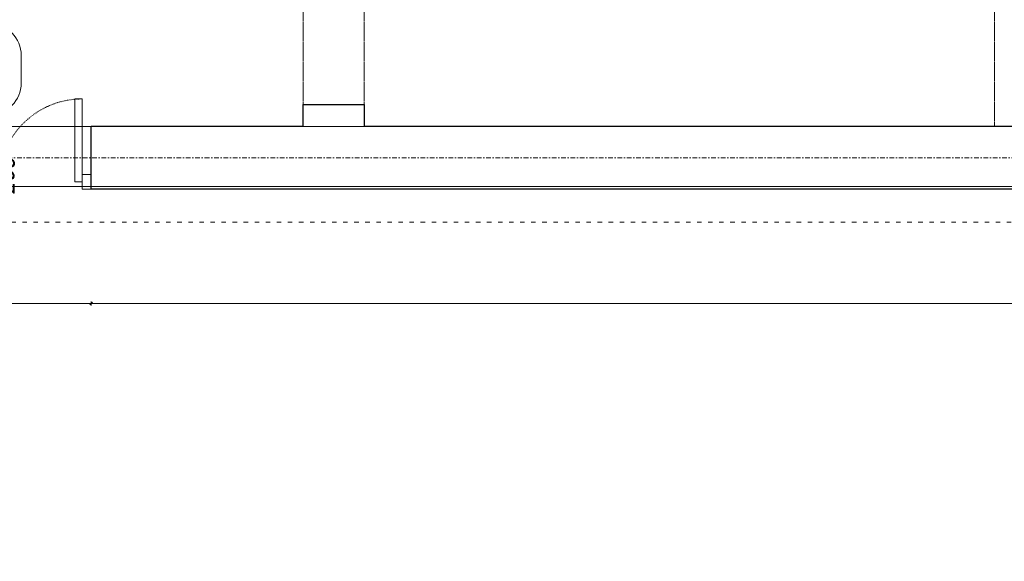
# Model space of a CAD drawing. Header units: millimetres. Extents: x -1893473 to 1546619, y -568027 to 942944.
# Tile 16 of 256: x 146819 to 152160, y -503224 to -500284. Entities that reach past the tile are written whole.
import ezdxf
from ezdxf.enums import TextEntityAlignment as Align

# ---------------------------------------------------------------- set-up
doc = ezdxf.new("R2010")
doc.units = ezdxf.units.MM
doc.header["$LTSCALE"] = 0.2
for name, pattern in [('ACAD_ISO03W100', [30, 12, -18]), ('DASHDOT', [25.4, 12.7, -6.35, 0, -6.35]), ('HIDDEN', [9.525, 6.35, -3.175])]:
    doc.linetypes.add(name, pattern=pattern)
doc.layers.get('0').update_dxf_attribs({"lineweight": 0})
for name, color, linetype, lineweight in [('!! 0_ Istn-sciany', 7, 'Continuous', 30), ('!! 0_ Istn-widok', 1, 'Continuous', 15), ('!! 0_Opis_pom', 9, 'Continuous', 13), ('!! 0_Osie', 1, 'DASHDOT', 13), ('!! 1_OPIS POM NOWE', 140, 'Continuous', 5), ('!! 2_Drzwi - nowe remont', 33, 'Continuous', 9), ('!! 2_drzwi opis', 151, 'Continuous', 9), ('!! wymiary osi', 250, 'Continuous', 9), ('P-Opis nadproża', 150, 'Continuous', 9), ('P-Osie', 1, 'DASHDOT', 18)]:
    doc.layers.add(name, color=color, linetype=linetype, lineweight=lineweight)
doc.layers.add('!! 1_Wyburzenia', color=7, linetype='ACAD_ISO03W100', lineweight=13, true_color=0xff0505)
doc.layers.add('Powierzchnia', color=140, linetype='Continuous', lineweight=5, plot=False)
doc.styles.add('50', font='ROMANS.shx', dxfattribs={"width": 0.8, "height": 10})
doc.styles.add('ARCHETYP', font='romans.shx', dxfattribs={"height": 15})
doc.styles.add('ARIAL', font='tahoma.ttf')
doc.styles.add('TXT', font='simplex.shx')
doc.dimstyles.new('DIM50', dxfattribs={"dimscale": 5, "dimtxt": 2.5, "dimasz": 1.5, "dimexe": 0, "dimexo": 0, "dimgap": 0.5, "dimtad": 1, "dimdec": 4, "dimrnd": 0.5, "dimdsep": 46, "dimtxsty": 'TXT', "dimblk1": 'TICK1', "dimblk2": 'TICK1', "dimsah": 1, "dimcen": 0, "dimse1": 1, "dimse2": 1, "dimclrd": 1, "dimclre": 7, "dimclrt": 9, "dimadec": 0, "dimazin": 0, "dimtfac": 1, "dimtdec": 4, "dimtmove": 2, "dimatfit": 3, "dimldrblk": 'TICK1', "dimfxl": 1, "dimtolj": 1, "dimarcsym": 0})

# ---------------------------------------------------------------- blocks, each defined once
blk = doc.blocks.new('BLOK OSI')
at = {"layer": 'P-Osie'}
blk.add_lwpolyline([(48624.31, -198331.59), (52453.68, -198331.59)], dxfattribs=at)
blk = doc.blocks.new('1_ok-opis')
blk.add_line((0, 111.61), (0, 50))
for points in [[(-17, 128.61), (-17, 143.61)], [(17, 128.61), (17, 143.61)]]:
    blk.add_lwpolyline(points)
for centre, start, end in [((0, 143.61), 0, 180), ((0, 128.61), 180, 0)]:
    blk.add_arc(centre, 17, start, end)
at = {"style": 'ARCHETYP'}
for tag, height, rotation, p in [('NR', 12, 90, (0, 136.9)), ('NR', 12, 270, (0, 136.9)), ('SZEROKOŚĆ', 10, 90, (-8, 78.29)), ('WYSOKOŚĆ', 10, 270, (-8, 78.29)), ('WYSOKOŚĆ', 10, 90, (8, 78.29)), ('SZEROKOŚĆ', 10, 270, (8, 78.29))]:
    blk.add_attdef(tag, text='', height=height, rotation=rotation, dxfattribs=at).set_placement(p, align=Align.MIDDLE)
blk = doc.blocks.new('TICK1')
at = {"color": 2}
blk.add_line((-1, -1), (1, 1), dxfattribs=at)
at = {"color": 0}
for p, q in [((0, 0), (-1, 0)), ((0, -1.4), (0, 1.4))]:
    blk.add_line(p, q, dxfattribs=at)
blk = doc.blocks.new('*D1361')
at = {"layer": '!! wymiary osi', "color": 1, "lineweight": -2, "transparency": 16777216}
blk.add_line((273992.2, -507723.6), (275432.2, -507723.6), dxfattribs=at)
at = {"layer": 'DEFPOINTS', "color": 0, "transparency": 16777216}
for p in [(273984.7, -507103.7), (275439.7, -507103.7), (275439.7, -507723.6)]:
    blk.add_point(p, dxfattribs=at)
at = {"layer": '!! wymiary osi', "color": 1, "lineweight": -2, "transparency": 16777216, "xscale": 7.5, "yscale": 7.5, "zscale": 7.5, "rotation": 180}
blk.add_blockref('TICK1', (273984.7, -507723.6), dxfattribs=at)
at = {"layer": '!! wymiary osi', "color": 1, "lineweight": -2, "transparency": 16777216, "xscale": 7.5, "yscale": 7.5, "zscale": 7.5}
blk.add_blockref('TICK1', (275439.7, -507723.6), dxfattribs=at)
at = {"layer": '!! wymiary osi', "color": 9, "transparency": 16777216, "insert": (274712.2, -507714.9), "char_height": 12.5, "attachment_point": 5, "style": 'TXT'}
blk.add_mtext('\\A1;1455', dxfattribs=at)
blk = doc.blocks.new('*D1362')
at = {"layer": '!! wymiary osi', "color": 1, "lineweight": -2, "transparency": 16777216}
blk.add_line((275447.2, -507723.6), (290257.2, -507723.6), dxfattribs=at)
at = {"layer": 'DEFPOINTS', "color": 0, "transparency": 16777216}
for p in [(275439.7, -507103.7), (290264.7, -507103.7), (290264.7, -507723.6)]:
    blk.add_point(p, dxfattribs=at)
at = {"layer": '!! wymiary osi', "color": 1, "lineweight": -2, "transparency": 16777216, "xscale": 7.5, "yscale": 7.5, "zscale": 7.5, "rotation": 180}
blk.add_blockref('TICK1', (275439.7, -507723.6), dxfattribs=at)
at = {"layer": '!! wymiary osi', "color": 1, "lineweight": -2, "transparency": 16777216, "xscale": 7.5, "yscale": 7.5, "zscale": 7.5}
blk.add_blockref('TICK1', (290264.7, -507723.6), dxfattribs=at)
at = {"layer": '!! wymiary osi', "color": 9, "transparency": 16777216, "insert": (282852.2, -507714.9), "char_height": 12.5, "attachment_point": 5, "style": 'TXT'}
blk.add_mtext('\\A1;14825', dxfattribs=at)
blk = doc.blocks.new('oznaczenie przekroi')
at = {"layer": '!! 1_Wyburzenia'}
blk.add_lwpolyline([(84721.06, -198393.4), (84958.93, -198393.4), (84958.93, -198305.1), (90995.48, -198305.1)], dxfattribs=at)
blk = doc.blocks.new('A$C2EB40A8D')
at = {"layer": '!! 0_ Istn-sciany'}
for points in [[(-15311.12989, -6462.48603), (-15311.12989, -6342.48603), (-14981.12989, -6342.48603), (-14981.12989, -6462.48603)], [(-1636.12989, -6802.48603), (-16461.12989, -6802.48603), (-16461.12989, -6462.48603)], [(-15311.12989, -6462.48603), (-16461.12989, -6462.48603)], [(-3311.12989, -6462.48603), (-14981.12989, -6462.48603)]]:
    blk.add_lwpolyline(points, dxfattribs=at)
at = {"layer": '!! 0_ Istn-widok', "linetype": 'HIDDEN', "ltscale": 3}
for points in [[(-15311.12989, -6462.48603), (-15311.12989, -4832.48603)], [(-15311.12989, -6462.48603), (-15311.12989, -4832.48603)], [(-14981.12989, -6462.48603), (-14981.12989, -4832.48603)], [(-14981.12989, -6462.48603), (-14981.12989, -4832.48603)], [(-11561.12989, -6462.48603), (-11561.12989, -4832.48603)], [(-11561.12989, -6462.48603), (-11561.12989, -4832.48603)]]:
    blk.add_lwpolyline(points, dxfattribs=at)
at = {"layer": '!! 2_Drzwi - nowe remont'}
for points in [[(-16551.12989, -6312.48603), (-16551.12989, -6762.48603), (-16511.12989, -6762.48603), (-16511.12989, -6312.48603)], [(-16511.12989, -6802.48603), (-16461.12989, -6802.48603), (-16461.12989, -6722.48603), (-16511.12989, -6722.48603)]]:
    blk.add_lwpolyline(points, close=True, dxfattribs=at)
at = {"layer": '!! 2_Drzwi - nowe remont', "linetype": 'ACAD_ISO03W100'}
blk.add_arc((-16511.12989, -6762.48603), 450, 89.99999987, 180.00000002, dxfattribs=at)
at = {"layer": 'Powierzchnia'}
for points in [[(-3311.12989, -6462.48603), (-22401.12989, -6462.48603), (-22401.12989, -4832.48603), (-3311.12989, -4832.48603)], [(-20961.12989, -6787.08775), (2858.87011, -6787.08775), (2858.87011, -18437.08775), (-20961.12989, -18437.08775)]]:
    blk.add_lwpolyline(points, close=True, dxfattribs=at)
at = {"layer": '!! 0_Osie', "xscale": 10, "yscale": 10, "zscale": 10}
blk.add_blockref('BLOK OSI', (-516748.24414, 1976683.397), dxfattribs=at)
at = {"layer": '!! 1_Wyburzenia', "xscale": 10, "yscale": 10, "zscale": 10}
blk.add_blockref('oznaczenie przekroi', (-877343.67123, 1976068.79528), dxfattribs=at)
at = {"layer": '!! 2_drzwi opis'}
ref = blk.add_blockref('1_ok-opis', (-17011.12992, -7512.48603), dxfattribs=dict(at, xscale=-10, yscale=10, zscale=10, rotation=359.9999963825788))
ref.add_attrib('WYSOKOŚĆ', '90+45', dxfattribs={"layer": '0', "height": 100, "rotation": 89.99999638, "style": '50', "oblique": 10, "width": 0.8}).set_placement((-17091.12987, -6813.48717), align=Align.MIDDLE)
ref.add_attrib('SZEROKOŚĆ', '205', dxfattribs={"layer": '0', "height": 100, "rotation": 89.99999638, "style": '50', "oblique": 10, "width": 0.8}).set_placement((-16931.12987, -6729.57751), align=Align.MIDDLE)
ref.add_attrib('NR', 'Dw', dxfattribs={"layer": '0', "height": 100, "rotation": 89.99999638, "style": '50', "oblique": 10, "width": 0.8}).set_placement((-17011.12984, -6226.37359), align=Align.MIDDLE)
at = {"layer": '!! 0_Opis_pom', "ltscale": 0.7, "style": 'ARIAL'}
for tag, p in [('B1,21', (-891.77727, 31796.97458)), ('A1,16', (-13651.31084, 31587.95236)), ('B1/17', (-9701.43347, 31565.05244)), ('B1,19', (-5798.61305, 31587.22944)), ('1,23', (10805.41388, 31565.05244)), ('1,22', (4526.58954, 31507.65132)), ('A1,1', (-16866.13618, 31459.3792)), ('B1,18', (-7791.62894, 31330.08444)), ('B1,20', (-2961.4347, 31167.05787)), ('A1,6', (-19287.17717, 30923.71998)), ('B1,1', (14135.63445, 30913.92963)), ('B1,3', (17346.74696, 30023.81022)), ('B1,4', (29817.71501, 29157.67457)), ('A1,5', (-23454.5385, 28820.77901)), ('A1,2', (-17502.57721, 28602.57524)), ('B1,2D', (2616.16402, 28559.52261)), ('A1,15', (-13651.31084, 28261.46046)), ('B1,4', (29883.58177, 28158.35876)), ('B1,2B', (18801.54781, 27650.12382)), ('B1,2A', (13086.7373, 27376.04393)), ('A1,3', (-16846.27912, 25980.40356)), ('B1,8', (9089.53994, 25356.27639)), ('B1,6', (31915.87888, 23754.79829)), ('A1,4', (-24010.17576, 23559.17399)), ('B1,14', (-11621.32288, 23261.44183)), ('B1,13', (-3080.55208, 22924.09997)), ('B1,10', (3982.60923, 22874.21277)), ('B1,5', (29245.49088, 22896.69268)), ('B1,9', (5634.43488, 22623.92098)), ('B1,2C', (13327.26639, 22378.5328)), ('B1,7', (16398.41175, 22348.28836)), ('B1,11', (5553.20442, 20939.83877)), ('B1,12', (3693.27174, 20628.72148)), ('C1,3', (5969.08376, 16336.01084)), ('C1,2', (11955.93711, 11671.55655)), ('C1,1', (15659.17205, 11415.94196)), ('C1,4', (5140.00888, 9205.5831)), ('C1,5', (5680.4486, 6154.54995)), ('C1,10', (16327.05085, 6080.66085)), ('C1,9', (16526.57171, 3173.45283)), ('C1,6', (6367.37903, 2771.84181)), ('D0,18', (-1981.87701, -110.73158)), ('D0,7', (-13531.42299, -1159.67649)), ('C1,7', (7275.77161, -1303.00991)), ('D0,17', (2064.87671, -1345.69113)), ('D0,3', (-9324.21674, -1442.63631)), ('D0,6', (-17529.61851, -1957.37463)), ('D0,10', (-21369.4432, -2140.60378)), ('D,09', (-12990.08379, -2746.32902)), ('D0,2', (-5516.19514, -3101.87722)), ('D0,16', (2266.73061, -3284.15369)), ('D0,8', (-14357.79539, -3567.69719)), ('D0,5', (-10461.54478, -3629.26575)), ('D0,4', (-8396.53404, -4353.7937)), ('D0,15', (1974.41895, -5205.84774)), ('D0,1', (-5633.49598, -5662.48534)), ('D0,11', (-23334.09291, -6045.78706)), ('D0,12', (-22436.85763, -9302.9678)), ('D0,13', (-22436.85763, -11581.16526)), ('D0,14', (-13645.94445, -11884.57769))]:
    blk.add_attdef(tag, text='', height=119.68, dxfattribs=at).set_placement(p, align=Align.MIDDLE_CENTER)
at = {"layer": '!! 1_OPIS POM NOWE', "style": 'ARIAL'}
for tag, p in [('C1.7A', (7769.3756, 685.765)), ('C1.7C', (7655.80151, -2045.04756)), ('C1.8B', (10935.93068, -2107.41983)), ('C1.8A', (13897.39715, -2120.69016)), ('C1.7B', (8274.43201, -3270.18959)), ('E1.2', (16701.02923, -5331.07351)), ('E1.5E', (21974.23379, -5463.99012)), ('E1.5D', (24989.27391, -5785.36474)), ('E1.1', (8357.81567, -5851.01076)), ('E1.5C', (25222.53959, -6394.64172)), ('E1.5B', (27694.70831, -7009.86571)), ('E1.6', (5279.46063, -8141.28746)), ('E1.5A', (25547.9555, -8495.18994)), ('E1.5F', (22414.7084, -9822.66389)), ('E1.5G', (23977.19473, -9792.46695)), ('E1,4', (13935.69867, -10458.20073)), ('E1.5L', (28030.8296, -11267.7725)), ('E1.3', (5639.18862, -11994.01941)), ('E1.5H', (23988.49716, -12231.38049)), ('E1.5K', (27714.73934, -12977.98364)), ('E1.5I', (22290.68736, -13989.9049)), ('E1.5J', (27095.71534, -16088.17469))]:
    blk.add_attdef(tag, text='', height=119.68, dxfattribs=at).set_placement(p, align=Align.MIDDLE_CENTER)
at = {"layer": '!! wymiary osi'}
for base, p1, p2, picture, middle in [((-16461.12989, -7422.38812), (-17916.12989, -6802.48603), (-16461.12989, -6802.48603), '*D1361', (-17188.62989, -7413.63812)), ((-1636.12989, -7422.38812), (-16461.12989, -6802.48603), (-1636.12989, -6802.48603), '*D1362', (-9048.62989, -7413.63812))]:
    dim = blk.add_linear_dim(base=base, p1=p1, p2=p2, dimstyle='DIM50', dxfattribs=at)
    dim.commit()
    dim.dimension.update_dxf_attribs({"geometry": picture, "text_midpoint": middle, "insert": (-291900.79406, 500301.26018)})

msp = doc.modelspace()

# ---------------------------------------------------------------- block references
at = {"layer": 'P-Opis nadproża', "color": 4}
msp.add_blockref('A$C2EB40A8D', (163667.94092, -494401.63474), dxfattribs=at)

doc.saveas('drawing.dxf')
